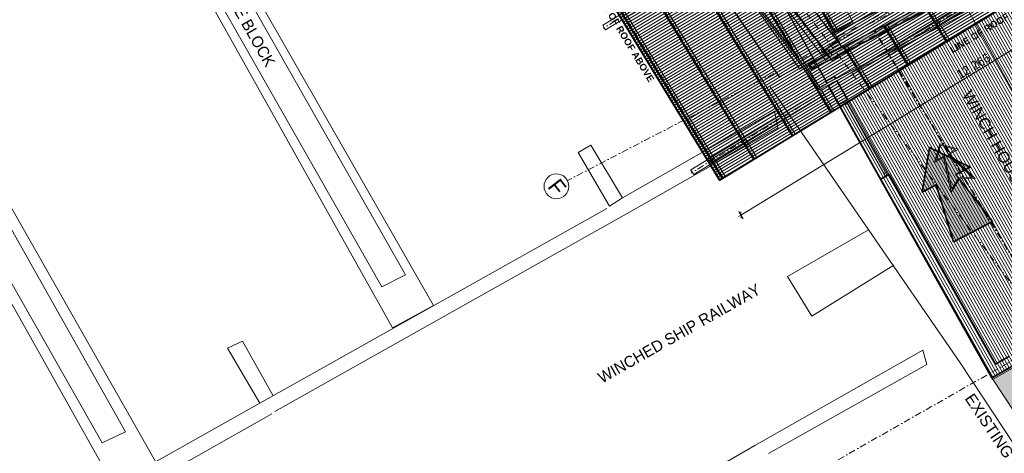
# Model space of a CAD drawing. Header units: millimetres. Extents: x -738537 to 1850049, y -250217 to 604013.
# Tile 195 of 204: x -159776 to -137968, y 477033 to 486626. Entities that reach past the tile are written whole.
import ezdxf

# ---------------------------------------------------------------- set-up
doc = ezdxf.new("R2010")
doc.units = ezdxf.units.MM
doc.header["$MEASUREMENT"] = 0
doc.set_wipeout_variables(frame=1)
for name, pattern in [('Dashed', [280, 140, -140]), ('Dot & Dashed', [280, 150, -60, 0, -70]), ('Hidden Line', [140, 100, -40]), ('Long Dashed', [700, 400, -300]), ('Wipeout_Contour', [1000, 0, -1000])]:
    doc.linetypes.add(name, pattern=pattern)
for name, color, linetype, lineweight in [('0_Pen_No__1', 214, 'Continuous', 35), ('0_Pen_No__128', 9, 'Continuous', 0), ('0_Pen_No__161', 1, 'Continuous', 5), ('0_Pen_No__2', 1, 'Continuous', 25), ('0_Pen_No__3', 30, 'Continuous', 15), ('0_Pen_No__4', 5, 'Continuous', 5), ('0_Pen_No__5', 4, 'Continuous', 5), ('0_Pen_No__6', 7, 'Continuous', 5), ('0_Pen_No__69', 255, 'Continuous', 20), ('0_Pen_No__8', 255, 'Continuous', 0), ('0_Pen_No__90', 255, 'Continuous', 20), ('A_SITE 3D_Pen_No__128', 9, 'Continuous', 0)]:
    doc.layers.add(name, color=color, linetype=linetype, lineweight=lineweight)
for name, color, linetype, lineweight, true_color in [('0_Pen_No__168', 7, 'Continuous', 5, 0x996633), ('0_Pen_No__171', 7, 'Continuous', 0, 0xdadada), ('0_Pen_No__7', 7, 'Continuous', 5, 0x9f07ff), ('A_SITE 3D_Pen_No__31', 7, 'Continuous', 0, 0xb7ffa6)]:
    doc.layers.add(name, color=color, linetype=linetype, lineweight=lineweight, true_color=true_color)
doc.styles.add('GENERATED_STYLE_1', font='GOTHIC.TTF')
doc.styles.add('GENERATED_STYLE_3', font='GOTHICB.TTF')
doc.styles.add('GENERATED_STYLE_5', font='swisscbo.ttf')
pattern_1 = [(0, (50185.63, -15960.66), (0, 400), [300, -100]), (0, (50485.63, -15860.66), (0, 400), [300, -100]), (0, (50385.63, -15760.66), (0, 400), [300, -100]), (0, (50285.63, -15660.66), (0, 400), [300, -100]), (90, (50385.63, -15960.66), (-400, 0), [300, -100]), (90, (50285.63, -15860.66), (-400, 0), [300, -100]), (90, (50185.63, -15760.66), (-400, 0), [300, -100]), (90, (50485.63, -15660.66), (-400, 0), [300, -100])]

msp = doc.modelspace()

# ---------------------------------------------------------------- hatches: boundary and pattern name
at = {"layer": '0_Pen_No__8', "linetype": 'Continuous', "lineweight": 0}
msp.add_hatch(color=255, dxfattribs=at).paths.add_polyline_path([(-138228.4, 482160.2), (-139038.7, 483200.9), (-138727.1, 483362), (-139626.5, 483801.6), (-139787.8, 482813.6), (-139476.2, 482974.7), (-139095.6, 481711.9)])
at = {"layer": 'A_SITE 3D_Pen_No__128', "linetype": 'Continuous', "lineweight": 0}
h = msp.add_hatch(dxfattribs=at)
h.set_pattern_fill('PATTERN__PAVING', color=9, style=0, pattern_type=2)
h.set_pattern_definition(pattern_1)
edge = h.paths.add_edge_path()
edge.add_line((-141658.9, 502906.5), (-133860, 489985.9))
edge.add_line((-133860, 489985.9), (-135892.4, 488937))
edge.add_line((-135892.4, 488937), (-135448, 485471.3))
edge.add_line((-135448, 485471.3), (-132557.5, 487200.5))
edge.add_line((-132557.5, 487200.5), (-130811.5, 484271.8))
edge.add_line((-130811.5, 484271.8), (-126376.5, 487704.9))
edge.add_line((-126376.5, 487704.9), (-122397.7, 482565))
edge.add_line((-122397.7, 482565), (-128475.3, 477860.3))
edge.add_arc((-127080.2, 476557.4), 1908.9, 136.95823, 163.56855)
edge.add_line((-128911.1, 477097.4), (-129104.2, 476054.7))
edge.add_line((-129104.2, 476054.7), (-128886.3, 471446.4))
edge.add_line((-128886.3, 471446.4), (-128671.9, 470453.3))
edge.add_line((-128671.9, 470453.3), (-127087.2, 466132.6))
edge.add_line((-127087.2, 466132.6), (-123461.5, 461877.5))
edge.add_arc((-122058, 465862.6), 4225, 250.59871, 274.27658)
edge.add_line((-121743, 461649.4), (-120509.4, 462059.7))
edge.add_line((-120509.4, 462059.7), (-119169.6, 462642))
edge.add_line((-119169.6, 462642), (-117334.4, 463681.6))
edge.add_line((-117334.4, 463681.6), (-116655.3, 464272.3))
edge.add_line((-116655.3, 464272.3), (-115250.2, 466224.8))
edge.add_line((-115250.2, 466224.8), (-115382.7, 466316.7))
edge.add_line((-115382.7, 466316.7), (-116768.9, 464372.3))
edge.add_line((-116768.9, 464372.3), (-117416.8, 463822))
edge.add_line((-117416.8, 463822), (-119178.8, 462846))
edge.add_line((-119178.8, 462846), (-120570.1, 462205.7))
edge.add_line((-120570.1, 462205.7), (-121737.7, 461826.2))
edge.add_arc((-121985.1, 465796.3), 3977.8, 250.6115, 273.56591, ccw=False)
edge.add_line((-123305.6, 462044.1), (-126795.2, 466254))
edge.add_line((-126795.2, 466254), (-128417.6, 470541.9))
edge.add_line((-128417.6, 470541.9), (-128658.6, 471458.9))
edge.add_line((-128658.6, 471458.9), (-128763.3, 476165.6))
edge.add_line((-128763.3, 476165.6), (-128607.6, 476977))
edge.add_arc((-126795.1, 476447.6), 1888.2, 136.80959, 163.71718, ccw=False)
edge.add_line((-128171.8, 477739.9), (-127416.2, 478324.8))
edge.add_line((-127416.2, 478324.8), (-125872.3, 477891.2))
edge.add_line((-125872.3, 477891.2), (-121158.3, 481540.3))
edge.add_line((-121158.3, 481540.3), (-121946.7, 482558.8))
edge.add_line((-121946.7, 482558.8), (-121956, 482551.6))
edge.add_line((-121956, 482551.6), (-129459.6, 492244.8))
edge.add_line((-129459.6, 492244.8), (-133676.8, 490076.3))
edge.add_line((-133676.8, 490076.3), (-141537.6, 502979.7))
edge.add_line((-141537.6, 502979.7), (-141658.9, 502906.5))
h = msp.add_hatch(dxfattribs=at)
h.set_pattern_fill('PATTERN__PAVING', color=9, style=0, pattern_type=2)
h.set_pattern_definition(pattern_1)
edge = h.paths.add_edge_path()
edge.add_line((-134798.5, 485864.5), (-134952.5, 485771.3))
edge.add_line((-134952.5, 485771.3), (-133467.4, 482166))
edge.add_line((-133467.4, 482166), (-134528.2, 480748.9))
edge.add_line((-134528.2, 480748.9), (-134625.5, 476527.8))
edge.add_line((-134625.5, 476527.8), (-135187.5, 470635.7))
edge.add_line((-135187.5, 470635.7), (-132646.6, 464017.7))
edge.add_arc((-135258.4, 464219.2), 2619.5, 250.53805, 355.58873, ccw=False)
edge.add_line((-136131.2, 461749.3), (-141072.5, 462768.2))
edge.add_line((-141072.5, 462768.2), (-141415.1, 462573.2))
edge.add_line((-141415.1, 462573.2), (-136102.1, 461559.6))
edge.add_arc((-135259.4, 464283.2), 2851, 252.80799, 353.40516)
edge.add_line((-132427.3, 463955.8), (-134901.7, 470645.9))
edge.add_line((-134901.7, 470645.9), (-134417.8, 476543.8))
edge.add_line((-134417.8, 476543.8), (-134318.1, 480676.5))
edge.add_line((-134318.1, 480676.5), (-133276.3, 482125.9))
edge.add_line((-133276.3, 482125.9), (-134798.5, 485864.5))
at = {"layer": 'A_SITE 3D_Pen_No__31', "linetype": 'Continuous', "lineweight": 0, "true_color": 0xb7ffa6}
msp.add_hatch(color=71, dxfattribs=at).paths.add_polyline_path([(-138247.8, 478704.2), (-135176.8, 474046.2), (-141089.8, 462790.7), (-136131.2, 461749.3, 0.4934536), (-132659.5, 464009.4), (-135176, 470636.6), (-134625.5, 476527.8), (-134528.2, 480748.9), (-133467.4, 482166), (-134731.4, 485863.9), (-135382.2, 485473.1), (-134790.1, 480610.5)])

# ---------------------------------------------------------------- linework, layer by layer
at = {"layer": '0_Pen_No__1', "color": 7, "linetype": 'Continuous', "lineweight": 35}
for p, q in [((-141531.3, 484812), (-141636, 484753.3)), ((-141531.3, 484812), (-141636, 484753.3)), ((-141487.7, 484836.4), (-141531.3, 484812)), ((-141487.7, 484836.4), (-141531.3, 484812)), ((-141487.7, 484836.4), (-141531.3, 484812)), ((-141444.1, 484860.8), (-141487.7, 484836.4)), ((-141444.1, 484860.8), (-141487.7, 484836.4)), ((-140602.8, 483154.3), (-140707.5, 483095.7)), ((-140602.8, 483154.3), (-140707.5, 483095.7)), ((-140559.2, 483178.7), (-140602.8, 483154.3)), ((-140559.2, 483178.7), (-140602.8, 483154.3)), ((-140559.2, 483178.7), (-140602.8, 483154.3)), ((-140515.6, 483203.2), (-140559.2, 483178.7)), ((-140515.6, 483203.2), (-140559.2, 483178.7))]:
    msp.add_line(p, q, dxfattribs=at)
for points in [[(-141730.1, 485371.5), (-141922, 485264)], [(-141922, 485264), (-141636, 484753.3)], [(-141444.1, 484860.8), (-141730.1, 485371.5)], [(-140707.5, 483095.7), (-138247.8, 478704.2)], [(-138163.8, 479004.4), (-140515.6, 483203.2)], [(-137867.8, 479171.8), (-138163.8, 479004.4)], [(-138247.8, 478704.2), (-137759.5, 478980.2)]]:
    msp.add_lwpolyline(points, dxfattribs=at)
msp.add_lwpolyline([(-138228.4, 482160.2), (-139095.6, 481711.9), (-139476.2, 482974.7), (-139787.8, 482813.6), (-139626.5, 483801.6), (-138727.1, 483362), (-139038.7, 483200.9)], close=True, dxfattribs=at)
at = {"layer": '0_Pen_No__128', "color": 9, "linetype": 'Continuous', "lineweight": 0}
for p, q in [((-164835.1, 491031.4), (-156770.4, 476853.6)), ((-164929.9, 490789.9), (-157433.6, 477509.3)), ((-157706.1, 476344.6), (-165666.4, 490493.9)), ((-157947, 477261.6), (-165468.9, 490480.1)), ((-143061.1, 484603.5), (-146427, 482683)), ((-142980.3, 484236.4), (-143061.1, 484603.5)), ((-146389.6, 482304.7), (-142980.3, 484236.4)), ((-147406.2, 483686.8), (-147125.4, 483851.6)), ((-147125.4, 483851.6), (-146427, 482683)), ((-146708.8, 482504.2), (-147406.2, 483686.8)), ((-146427, 482683), (-146708.8, 482504.2)), ((-154455.3, 478138.4), (-146774.4, 482447.1)), ((-146389.6, 482304.7), (-154127.5, 477959.7)), ((-151230.6, 480983.1), (-151752.6, 480714.7)), ((-150611.8, 480302.1), (-151518.2, 479805.2)), ((-155171.4, 479357.8), (-154841.7, 479512.1)), ((-154455.3, 478138.4), (-155171.4, 479357.8)), ((-154841.7, 479512.1), (-154163.1, 478302.3)), ((-139771.9, 479313.6), (-143491.1, 477205)), ((-139680.6, 478995.3), (-139771.9, 479313.6)), ((-143191.5, 477028.2), (-139680.6, 478995.3)), ((-159662.3, 475226.2), (-154455.3, 478138.4)), ((-182871.9, 461744), (-154193.1, 477902.6)), ((-157433.6, 477509.3), (-157947, 477261.6)), ((-150105.1, 473426.7), (-143491.1, 477205))]:
    msp.add_line(p, q, dxfattribs=at)
at = {"layer": '0_Pen_No__171', "color": 9, "linetype": 'Continuous', "lineweight": 0}
for p, q in [((-142769.9, 480947), (-140975.7, 481977.5)), ((-142228.7, 480065.8), (-140413.6, 481194.1)), ((-142228.7, 480065.8), (-142769.9, 480947))]:
    msp.add_line(p, q, dxfattribs=at)
at = {"layer": '0_Pen_No__3', "color": 7, "linetype": 'Continuous', "lineweight": 15}
for p, q in [((-140515.6, 483203.2), (-141444.1, 484860.8)), ((-140707.5, 483095.7), (-141636, 484753.3))]:
    msp.add_line(p, q, dxfattribs=at)
msp.add_lwpolyline([(-161459.3, 523616.4), (-162528.4, 524819), (-165486.5, 522193.5), (-164417.7, 520986.2), (-165655.5, 519885.8), (-158661.4, 512020.6), (-161000.3, 509940.8), (-160550.1, 509434.5), (-160072.2, 509869.7), (-146311.3, 491713.3), (-146288.8, 491683.7), (-141875.7, 485860.3), (-134132.3, 489842.1), (-149778.1, 515524.1), (-150456.9, 515110.5), (-159275.2, 525087.2), (-159407, 524970.1), (-159640.9, 525233.1)], close=True, dxfattribs=at)
at = {"layer": '0_Pen_No__4', "color": 7, "linetype": 'Continuous', "lineweight": 5}
for p, q in [((-139395.1, 483879.1), (-139510.9, 483464.9)), ((-139377.7, 483848.3), (-139470.6, 483516.3)), ((-139395.1, 483879.1), (-138980.9, 483763.2)), ((-139377.7, 483848.3), (-139045.7, 483755.4)), ((-139045.7, 483755.4), (-139221.3, 483656.6)), ((-138980.9, 483763.2), (-139179.7, 483651.4)), ((-139510.9, 483464.9), (-139312.2, 483576.8)), ((-139470.6, 483516.3), (-139295, 483615.1)), ((-139312.2, 483576.8), (-139143.3, 482811.8)), ((-139295, 483615.1), (-139132, 482876.3)), ((-139221.3, 483656.6), (-138674.3, 483133.8)), ((-139179.7, 483651.4), (-138613.3, 483110.1)), ((-139143.3, 482811.8), (-138958.2, 483102.9)), ((-139132, 482876.3), (-138972.2, 483127.7)), ((-138972.2, 483127.7), (-138674.3, 483133.8)), ((-138958.2, 483102.9), (-138613.3, 483110.1))]:
    msp.add_line(p, q, dxfattribs=at)
at = {"layer": '0_Pen_No__5', "color": 7, "linetype": 'Dot & Dashed', "lineweight": 5}
for p, q in [((-147643.2, 483067.2), (-147643.2, 483067.2)), ((-147643.2, 483067.2), (-147643.2, 483067.2)), ((-131537.2, 482643.7), (-141668.6, 476878.3)), ((-131537.2, 482643.7), (-141668.6, 476878.3))]:
    msp.add_line(p, q, dxfattribs=at)
at = {"layer": '0_Pen_No__5', "color": 7, "linetype": 'Continuous', "lineweight": 5}
msp.add_circle((-147887.4, 482940.7), 275, dxfattribs=at)
msp.add_circle((-147887.4, 482940.7), 275, dxfattribs=at)
at = {"layer": '0_Pen_No__5', "color": 7, "linetype": 'Dot & Dashed', "lineweight": 5}
msp.add_point((-147643.2, 483067.2), dxfattribs=at)
msp.add_point((-147643.2, 483067.2), dxfattribs=at)
msp.add_point((-147643.2, 483067.2), dxfattribs=at)
msp.add_point((-147643.2, 483067.2), dxfattribs=at)
at = {"layer": '0_Pen_No__6', "color": 7, "linetype": 'Continuous', "lineweight": 5}
for p, q in [((-140110.3, 485614.7), (-140108.4, 485615.9)), ((-140108.4, 485615.9), (-140106.7, 485616.9)), ((-140106.7, 485616.9), (-140093.3, 485625)), ((-140093.3, 485625), (-140091.5, 485626.2)), ((-140091.5, 485626.2), (-140038, 485658.7)), ((-140964.3, 485094.4), (-140962.4, 485095.6)), ((-140962.4, 485095.6), (-140960.7, 485096.6)), ((-140960.7, 485096.6), (-140947.3, 485104.8)), ((-140947.3, 485104.8), (-140945.5, 485105.9)), ((-140945.5, 485105.9), (-140892, 485138.4)), ((-141494.7, 484746.5), (-141531.3, 484812)), ((-141487.7, 484836.4), (-141451, 484771)), ((-141818.3, 484574.2), (-141816.4, 484575.3)), ((-141816.4, 484575.3), (-141814.7, 484576.3)), ((-141814.7, 484576.3), (-141801.3, 484584.5)), ((-141801.3, 484584.5), (-141799.5, 484585.6)), ((-141799.5, 484585.6), (-141746.1, 484618.2)), ((-141451, 484771), (-141494.7, 484746.5)), ((-140639.5, 483219.7), (-141494.7, 484746.5)), ((-141451, 484771), (-140595.8, 483244.2)), ((-142670.2, 484050.4), (-142668.3, 484051.6)), ((-142668.3, 484051.6), (-142666.6, 484052.6)), ((-142666.6, 484052.6), (-142653.2, 484060.7)), ((-142653.2, 484060.7), (-142651.3, 484061.9)), ((-142651.3, 484061.9), (-142597.9, 484094.4)), ((-143524.2, 483530.1), (-143522.3, 483531.3)), ((-143522.3, 483531.3), (-143520.6, 483532.3)), ((-143520.6, 483532.3), (-143507.2, 483540.5)), ((-143507.2, 483540.5), (-143505.3, 483541.6)), ((-143505.3, 483541.6), (-143451.9, 483574.1)), ((-144215.7, 483103.8), (-144213.8, 483104.9)), ((-144213.8, 483104.9), (-144212.1, 483105.9)), ((-144212.1, 483105.9), (-144198.7, 483114.1)), ((-144198.7, 483114.1), (-144196.9, 483115.2)), ((-144196.9, 483115.2), (-144143.4, 483147.8)), ((-140639.5, 483219.7), (-140595.8, 483244.2)), ((-140602.8, 483154.3), (-140639.5, 483219.7)), ((-140595.8, 483244.2), (-140559.2, 483178.7)), ((-143800, 482303.9), (-143852.2, 482272.1)), ((-143848.8, 482383.9), (-143751.3, 482223.8)), ((-143801.7, 482376), (-143798.3, 482231.7))]:
    msp.add_line(p, q, dxfattribs=at)
at = {"layer": '0_Pen_No__7', "color": 250, "linetype": 'Continuous', "lineweight": 5, "true_color": 0x3f3f3f}
for p, q in [((-138947.7, 479036.5), (-143154.6, 485140)), ((-138947.7, 479036.5), (-135606.9, 473976.9)), ((-135176.8, 474046.2), (-138247.8, 478704.2))]:
    msp.add_line(p, q, dxfattribs=at)
at = {"layer": '0_Pen_No__90', "color": 255, "linetype": 'Continuous', "lineweight": 20}
for p, q in [((-144910, 483300.6), (-144908.6, 483301.5)), ((-144880.4, 483252), (-144910, 483300.6)), ((-144846.1, 483199), (-144908.6, 483301.5)), ((-144896.7, 483242), (-144880.4, 483252)), ((-144893.5, 483236.7), (-144896.7, 483242)), ((-144877.2, 483246.7), (-144893.5, 483236.7)), ((-144847.6, 483198.1), (-144877.2, 483246.7)), ((-144847.6, 483198.1), (-144846.1, 483199))]:
    msp.add_line(p, q, dxfattribs=at)

# ---------------------------------------------------------------- texts
at = {"layer": '0_Pen_No__5', "color": 7, "linetype": 'Continuous', "lineweight": 5, "insert": (-148099.3, 482928.7), "char_height": 350, "attachment_point": 7, "rotation": 307.74362, "style": 'GENERATED_STYLE_1'}
msp.add_mtext('\\A1;{\\pql;\\fCentury Gothic|b0|i0|c0|p34;F}', dxfattribs=at)
msp.add_mtext('\\A1;{\\pql;\\fCentury Gothic|b0|i0|c0|p34;F}', dxfattribs=at)
at = {"layer": '0_Pen_No__6', "color": 7, "linetype": 'Continuous', "lineweight": 5, "char_height": 250, "attachment_point": 7}
for s, insert, rotation, style in [('\\A1;{\\pql;\\fCentury Gothic|b0|i0|c0|p34;EXISTING CONCRETE BLOCK}', (-156675.2, 489690.1), 299.65645, 'GENERATED_STYLE_1'), ('\\A1;{\\pql;\\fArial|b0|i0|c0|p34;WINCH HOUSE}', (-138910.1, 484971.4), 299.52118, 'GENERATED_STYLE_3'), ('\\A1;{\\pql;\\fCentury Gothic|b0|i0|c0|p34;RAILWAY}', (-144649.1, 479837.8), 29.50384, 'GENERATED_STYLE_1'), ('\\A1;{\\pql;\\fCentury Gothic|b0|i0|c0|p34;WINCHED SHIP }', (-146876.1, 478570.3), 29.50384, 'GENERATED_STYLE_1'), ('\\A1;{\\pql;\\fArial|b0|i0|c0|p34;EXISTING STONE RETAINING}', (-138857, 478245.7), 303.70703, 'GENERATED_STYLE_3')]:
    msp.add_mtext(s, dxfattribs=dict(at, insert=insert, rotation=rotation, style=style))

# ---------------------------------------------------------------- next in the draw order: wipeouts: each hides what was drawn before it
at = {"color": 254, "linetype": 'Wipeout_Contour', "lineweight": 0, "ltscale": 4357763.73173579}
msp.add_wipeout([(-149231.7, 495566.4), (-151654.9, 493828.1), (-149846.7, 491292.2), (-147885.5, 492689.7), (-147704.9, 492818.4), (-142495, 485532.1), (-141870.4, 485853.3), (-149134.5, 495438.3)], dxfattribs=at)

# ---------------------------------------------------------------- next in the draw order: linework, layer by layer
at = {"layer": '0_Pen_No__1', "color": 7, "linetype": 'Long Dashed', "lineweight": 35}
msp.add_line((-160444, 509624.4), (-144264.2, 483065.7), dxfattribs=at)
at = {"layer": '0_Pen_No__128', "color": 9, "linetype": 'Continuous', "lineweight": 0}
for p, q in [((-158730.9, 494512), (-150611.8, 480302.1)), ((-158783.3, 494267.6), (-151230.6, 480983.1)), ((-151518.2, 479805.2), (-159519.5, 494077.9)), ((-151752.6, 480714.7), (-159312.8, 493992.6))]:
    msp.add_line(p, q, dxfattribs=at)
at = {"layer": '0_Pen_No__3', "color": 7, "linetype": 'Continuous', "lineweight": 15}
msp.add_lwpolyline([(-149231.7, 495566.4), (-151654.9, 493828.1), (-149846.7, 491292.2), (-147885.5, 492689.7), (-147704.9, 492818.4), (-142495, 485532.1), (-141870.4, 485853.3), (-149134.5, 495438.3)], close=True, dxfattribs=at)
at = {"layer": '0_Pen_No__4', "color": 7, "linetype": 'Continuous', "lineweight": 5}
msp.add_circle((-142205.2, 485615.6), 50, dxfattribs=at)

# ---------------------------------------------------------------- next in the draw order: wipeouts: each hides what was drawn before it
at = {"color": 254, "linetype": 'Wipeout_Contour', "lineweight": 0, "ltscale": 3274114.801400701}
msp.add_wipeout([(-149340.7, 495713.2), (-141882.9, 485858.3), (-134439.9, 489683.9), (-140343.8, 499375), (-143093.9, 497699.8), (-144273.6, 499635.7)], dxfattribs=at)

# ---------------------------------------------------------------- next in the draw order: hatches: boundary and pattern name
at = {"layer": '0_Pen_No__128', "linetype": 'Continuous', "lineweight": 0}
h = msp.add_hatch(dxfattribs=at)
h.set_pattern_fill('PATTERN__TILES_ANGLED', color=9, style=0, pattern_type=2)
h.set_pattern_definition([(31.22, (-141300, 493150), (-207350, 342060), []), (121.22, (-141300, 493150), (342060, 207350), [])])
h.paths.add_polyline_path([(-149340.7, 495713.2), (-141882.9, 485858.3), (-134439.9, 489683.9), (-140343.8, 499375), (-143093.9, 497699.8), (-144273.6, 499635.7)])
msp.add_hatch(color=9, dxfattribs=at).paths.add_polyline_path([(-135892.4, 488937), (-142171.7, 485709.9), (-142305.1, 485641.3), (-142243.5, 485521.5), (-135830.9, 488817.2)])
at = {"layer": '0_Pen_No__6', "linetype": 'Continuous', "lineweight": 5}
h = msp.add_hatch(dxfattribs=at)
h.set_pattern_fill('HATCH__PLY__', style=0, pattern_type=2)
h.set_pattern_definition([(298.89, (-137282, 484088), (26268, 14492), [])])
h.paths.add_polyline_path([(-138228.5, 478666.7), (-134790.1, 480610.5), (-135873.7, 488795.2), (-142105.8, 485592.3)])
h = msp.add_hatch(dxfattribs=at)
h.set_pattern_fill('PLYWOOD', style=0, pattern_type=2)
h.set_pattern_definition([(299.4566, (-137088.125, 483542.55), (52.2437, 29.50583), [])])
h.paths.add_polyline_path([(-141607.5, 484702.6), (-138247.8, 478704.2), (-134809.4, 480648), (-135813.5, 488232.4)])
at = {"layer": '0_Pen_No__7', "linetype": 'Continuous', "lineweight": 5, "true_color": 0x3f3f3f}
for points in [[(-141616.8, 486122.8), (-136880.9, 488558), (-136933.5, 488660.3), (-141669.4, 486225)], [(-142042.7, 486271), (-141857.7, 486026.9), (-141766, 486096.4), (-141951, 486340.5)]]:
    msp.add_hatch(color=250, dxfattribs=at).paths.add_polyline_path(points)

# ---------------------------------------------------------------- next in the draw order: linework, layer by layer
at = {"layer": '0_Pen_No__1', "color": 7, "linetype": 'Dot & Dashed', "lineweight": 35}
msp.add_line((-157791, 514205), (-135467, 477560.9), dxfattribs=at)
at = {"layer": '0_Pen_No__1', "color": 7, "linetype": 'Long Dashed', "lineweight": 35}
for p, q in [((-160444, 509624.4), (-144272.3, 483079.1)), ((-144272.3, 483079.1), (-133435.9, 489680.9))]:
    msp.add_line(p, q, dxfattribs=at)
at = {"layer": '0_Pen_No__1', "color": 7, "linetype": 'Continuous', "lineweight": 35}
for p, q in [((-141669.4, 486225), (-136933.5, 488660.3)), ((-141616.8, 486122.8), (-136880.9, 488558)), ((-141951, 486340.5), (-142042.7, 486271)), ((-141951, 486340.5), (-142042.7, 486271)), ((-141899.2, 486379.7), (-141951, 486340.5)), ((-141899.2, 486379.7), (-141951, 486340.5)), ((-141951, 486340.5), (-141766, 486096.4)), ((-141859.4, 486409.9), (-141899.2, 486379.7)), ((-141859.4, 486409.9), (-141899.2, 486379.7)), ((-141859.4, 486409.9), (-141899.2, 486379.7)), ((-142042.7, 486271), (-142134.3, 486201.5)), ((-142042.7, 486271), (-142134.3, 486201.5)), ((-142042.7, 486271), (-141857.7, 486026.9))]:
    msp.add_line(p, q, dxfattribs=at)
for points in [[(-135892.4, 488937), (-142171.7, 485709.9), (-142305.1, 485641.3), (-142243.5, 485521.5), (-135830.9, 488817.2)], [(-141607.5, 484702.6), (-138247.8, 478704.2), (-134809.4, 480648), (-135813.5, 488232.4)]]:
    msp.add_lwpolyline(points, close=True, dxfattribs=at)
for points in [[(-136986.1, 488762.6), (-141722, 486327.3)], [(-141564.2, 486020.5), (-136828.3, 488455.7)], [(-141674.4, 486165.8), (-141859.4, 486409.9)], [(-141722, 486327.3), (-141564.2, 486020.5)], [(-142134.3, 486201.5), (-141949.3, 485957.4)], [(-141949.3, 485957.4), (-141674.4, 486165.8)]]:
    msp.add_lwpolyline(points, dxfattribs=at)
at = {"layer": '0_Pen_No__168', "color": 25, "linetype": 'Continuous', "lineweight": 5, "true_color": 0x996633}
msp.add_lwpolyline([(-149340.7, 495713.2), (-141882.9, 485858.3), (-134439.9, 489683.9), (-140343.8, 499375), (-143093.9, 497699.8), (-144273.6, 499635.7)], close=True, dxfattribs=at)
at = {"layer": '0_Pen_No__2', "color": 7, "linetype": 'Continuous', "lineweight": 25}
for p, q in [((-142949, 485362.4), (-148047.4, 492804.3)), ((-138247.8, 478704.2), (-144399.4, 489731.2)), ((-142949, 485362.4), (-142196.4, 485782.3))]:
    msp.add_line(p, q, dxfattribs=at)
for points in [[(-142042.7, 486271), (-141951, 486340.5), (-141888.2, 486257.6), (-141979.8, 486188.1)], [(-141722, 486327.3), (-141619.7, 486379.9), (-141462.6, 486074.3), (-141558.7, 486024.9), (-141583.6, 486058.2), (-141769.5, 486302.9)], [(-141920.5, 486109.8), (-141828.8, 486179.2), (-141766, 486096.4), (-141857.7, 486026.9)]]:
    msp.add_lwpolyline(points, close=True, dxfattribs=at)
at = {"layer": '0_Pen_No__3', "color": 7, "linetype": 'Continuous', "lineweight": 15}
for p, q in [((-141859.4, 486409.9), (-145241.8, 490873)), ((-142134.3, 486201.5), (-145516.7, 490664.6)), ((-141671.6, 486162.1), (-141946.5, 485953.8)), ((-141942.3, 485948.2), (-141667.3, 486156.6)), ((-141771.4, 486305.4), (-141777, 486301.2)), ((-141777, 486301.2), (-141671.6, 486162.1)), ((-141556.4, 486021.7), (-141771.4, 486305.4)), ((-141667.3, 486156.6), (-141561.9, 486017.5)), ((-142051.9, 486092.8), (-142057.5, 486088.6)), ((-142057.5, 486088.6), (-141842.5, 485804.9)), ((-141946.5, 485953.8), (-142051.9, 486092.8)), ((-141836.9, 485809.1), (-141942.3, 485948.2)), ((-141561.9, 486017.5), (-141556.4, 486021.7)), ((-141842.5, 485804.9), (-141836.9, 485809.1)), ((-141842.5, 485804.9), (-141836.9, 485809.1))]:
    msp.add_line(p, q, dxfattribs=at)
at = {"layer": '0_Pen_No__3', "color": 7, "linetype": 'Hidden Line', "lineweight": 15}
for points in [[(-142051.9, 485136.3), (-146229, 490681.9)], [(-146260.9, 490657.8), (-142063.5, 485085.2)], [(-142063.5, 485085.2), (-136698.1, 487878.7)], [(-136716.6, 487914.2), (-142051.9, 485136.3)]]:
    msp.add_lwpolyline(points, dxfattribs=at)
at = {"layer": '0_Pen_No__3', "color": 7, "linetype": 'Continuous', "lineweight": 15}
msp.add_lwpolyline([(-138228.5, 478666.7), (-134790.1, 480610.5), (-135873.7, 488795.2), (-142105.8, 485592.3)], close=True, dxfattribs=at)
at = {"layer": '0_Pen_No__4', "color": 7, "linetype": 'Continuous', "lineweight": 5}
for p, q in [((-141779.1, 486367.2), (-142524, 487800.7)), ((-142497.4, 487814.6), (-141752.5, 486381)), ((-141752.5, 486381), (-141335.4, 486597.7)), ((-141321.6, 486571.1), (-141738.6, 486354.4)), ((-141335.4, 486597.7), (-141321.6, 486571.1)), ((-141765.2, 486340.6), (-141779.1, 486367.2)), ((-141738.6, 486354.4), (-141765.2, 486340.6))]:
    msp.add_line(p, q, dxfattribs=at)
at = {"layer": '0_Pen_No__4', "color": 7, "linetype": 'Dashed', "lineweight": 5}
msp.add_lwpolyline([(-133797, 489461), (-133796.9, 489460.9), (-144272.3, 483079.1), (-144272.4, 483079.2), (-160443.9, 509624.3), (-160444, 509624.4), (-149968.6, 516006.1), (-149968.5, 516006)], close=True, dxfattribs=at)
at = {"layer": '0_Pen_No__4', "color": 7, "linetype": 'Continuous', "lineweight": 5}
msp.add_lwpolyline([(-142537.8, 487827.3), (-140564.1, 488852.9), (-140287.6, 488320.9), (-141817.7, 487525.8), (-141321.6, 486571.1), (-141765.2, 486340.6)], close=True, dxfattribs=at)
at = {"layer": '0_Pen_No__5', "color": 7, "linetype": 'Dot & Dashed', "lineweight": 5}
for p, q in [((-170943, 524499.7), (-136359.9, 478867.9)), ((-131382.3, 491487.8), (-147643.2, 483067.2))]:
    msp.add_line(p, q, dxfattribs=at)
at = {"layer": '0_Pen_No__6', "color": 7, "linetype": 'Continuous', "lineweight": 5}
for p, q in [((-139184, 486179), (-155355.7, 512724.2)), ((-139256.3, 486135), (-155428, 512680.2)), ((-139254.4, 486136.1), (-155426.1, 512681.3)), ((-139252.7, 486137.1), (-155424.4, 512682.4)), ((-139239.3, 486145.3), (-155411, 512690.5)), ((-139237.4, 486146.4), (-155409.1, 512691.7)), ((-140110.3, 485614.7), (-156282, 512159.9)), ((-140108.4, 485615.9), (-156280.1, 512161.1)), ((-140106.7, 485616.9), (-156278.4, 512162.1)), ((-140093.3, 485625), (-156265, 512170.3)), ((-140091.5, 485626.2), (-156263.1, 512171.4)), ((-140038, 485658.7), (-156209.7, 512203.9)), ((-140964.3, 485094.4), (-157136, 511639.7)), ((-140962.4, 485095.6), (-157134.1, 511640.8)), ((-140960.7, 485096.6), (-157132.4, 511641.8)), ((-140947.3, 485104.8), (-157119, 511650)), ((-140945.5, 485105.9), (-157117.1, 511651.1)), ((-140892, 485138.4), (-157063.7, 511683.7)), ((-141818.3, 484574.2), (-157990, 511119.4)), ((-141816.4, 484575.3), (-157988.1, 511120.5)), ((-141814.7, 484576.3), (-157986.4, 511121.6)), ((-141801.3, 484584.5), (-157973, 511129.7)), ((-141799.5, 484585.6), (-157971.1, 511130.9)), ((-141746.1, 484618.2), (-157917.7, 511163.4)), ((-142670.2, 484050.4), (-158844, 510599.1)), ((-142668.3, 484051.6), (-158842.1, 510600.3)), ((-142666.6, 484052.6), (-158840.4, 510601.3)), ((-142653.2, 484060.7), (-158827, 510609.5)), ((-142651.3, 484061.9), (-158825.1, 510610.6)), ((-142597.9, 484094.4), (-158771.7, 510643.1)), ((-143507.2, 483540.5), (-159681, 510089.2)), ((-143505.3, 483541.6), (-159679.1, 510090.3)), ((-143451.9, 483574.1), (-159625.7, 510122.9)), ((-143524.2, 483530.1), (-159698, 510078.9)), ((-143522.3, 483531.3), (-159696.1, 510080)), ((-143520.6, 483532.3), (-159694.4, 510081)), ((-144215.7, 483103.8), (-160391.8, 509656.2)), ((-144213.8, 483104.9), (-160389.9, 509657.3)), ((-144212.1, 483105.9), (-160388.2, 509658.4)), ((-144198.7, 483114.1), (-160374.8, 509666.5)), ((-144196.9, 483115.2), (-160372.9, 509667.7)), ((-144143.4, 483147.8), (-160319.5, 509700.2)), ((-141925.4, 485734.3), (-159743.8, 509275.9)), ((-141781.9, 485843), (-159600.3, 509384.5)), ((-141944.5, 486439.5), (-145236.3, 490783)), ((-145196.5, 490813.2), (-141904.7, 486469.7)), ((-141944.5, 486439.5), (-141904.7, 486469.7)), ((-141899.2, 486379.7), (-141944.5, 486439.5)), ((-141904.7, 486469.7), (-141859.4, 486409.9)), ((-139256.3, 486135), (-139254.4, 486136.1)), ((-139254.4, 486136.1), (-139252.7, 486137.1)), ((-139252.7, 486137.1), (-139239.3, 486145.3)), ((-139239.3, 486145.3), (-139237.4, 486146.4)), ((-139237.4, 486146.4), (-139184, 486179)), ((-141925.4, 485734.3), (-141781.9, 485843))]:
    msp.add_line(p, q, dxfattribs=at)
at = {"layer": '0_Pen_No__6', "color": 7, "linetype": 'Dot & Dashed', "lineweight": 5}
for p, q in [((-139229.6, 486151.2), (-155401.3, 512696.5)), ((-140083.6, 485631), (-156255.3, 512176.2)), ((-140937.6, 485110.7), (-157109.3, 511655.9)), ((-141791.6, 484590.4), (-157963.3, 511135.7)), ((-142643.5, 484066.7), (-158817.3, 510615.4)), ((-143497.5, 483546.4), (-159671.3, 510095.1))]:
    msp.add_line(p, q, dxfattribs=at)
at = {"layer": '0_Pen_No__69', "color": 255, "linetype": 'Dot & Dashed', "lineweight": 20}
for p, q in [((-144189, 483120), (-160365.1, 509672.5)), ((-141855.7, 485791.4), (-159674.2, 509333)), ((-136059.6, 493016.1), (-146846.8, 486441.5)), ((-145969.8, 491303.3), (-141946.1, 486031.6)), ((-134108, 489814), (-144895.1, 483239.4)), ((-134183.3, 489938.4), (-141975.3, 485903.4))]:
    msp.add_line(p, q, dxfattribs=at)
at = {"layer": '0_Pen_No__90', "color": 255, "linetype": 'Continuous', "lineweight": 20}
for p, q in [((-136090.9, 493067.3), (-146860.2, 486503.6)), ((-136028.4, 492964.9), (-146797.7, 486401.1)), ((-134139.2, 489865.2), (-144908.6, 483301.5)), ((-134192.4, 490001.3), (-141984.4, 485966.2)), ((-134137.2, 489894.7), (-141929.2, 485859.7)), ((-134076.8, 489762.7), (-144846.1, 483199)), ((-143997.7, 488637.2), (-141985.8, 486001.3)), ((-141906.3, 486062), (-143918.2, 488697.8)), ((-146861.7, 486502.7), (-146860.2, 486503.6)), ((-146832, 486454.1), (-146861.7, 486502.7)), ((-146797.7, 486401.1), (-146860.2, 486503.6)), ((-146848.4, 486444.2), (-146832, 486454.1)), ((-146845.2, 486438.9), (-146848.4, 486444.2)), ((-146828.8, 486448.8), (-146845.2, 486438.9)), ((-146799.2, 486400.2), (-146828.8, 486448.8)), ((-146799.2, 486400.2), (-146797.7, 486401.1)), ((-142019.9, 485947.8), (-142021.4, 485947.1)), ((-142021.4, 485947.1), (-141966.2, 485840.5)), ((-141985.9, 485965.4), (-142019.9, 485947.8)), ((-141993.7, 485897.3), (-142019.9, 485947.8)), ((-141959.7, 485914.9), (-141993.7, 485897.3)), ((-141990.8, 485891.8), (-141956.9, 485909.4)), ((-141964.7, 485841.3), (-141990.8, 485891.8)), ((-141984.4, 485966.2), (-141985.9, 485965.4)), ((-141985.9, 485965.4), (-141959.7, 485914.9)), ((-141985.8, 486001.3), (-141946.1, 486031.6)), ((-141929.2, 485859.7), (-141984.4, 485966.2)), ((-141956.9, 485909.4), (-141930.7, 485858.9)), ((-141946.1, 486031.6), (-141906.3, 486062)), ((-141966.2, 485840.5), (-141964.7, 485841.3)), ((-141930.7, 485858.9), (-141964.7, 485841.3)), ((-141930.7, 485858.9), (-141929.2, 485859.7))]:
    msp.add_line(p, q, dxfattribs=at)

# ---------------------------------------------------------------- next in the draw order: texts
at = {"layer": '0_Pen_No__6', "color": 7, "linetype": 'Continuous', "lineweight": 5, "char_height": 150, "attachment_point": 7, "style": 'GENERATED_STYLE_5'}
for insert, rotation in [((-147034.9, 487186.4), 301.35025), ((-139113.3, 485878.8), 31.35025)]:
    msp.add_mtext('\\A1;{\\pql;\\fArial|b1|i0|c0|p34;LINE OF ROOF ABOVE}', dxfattribs=dict(at, insert=insert, rotation=rotation))

# ---------------------------------------------------------------- next in the draw order: wipeouts: each hides what was drawn before it
at = {"color": 254, "linetype": 'Wipeout_Contour', "lineweight": 0, "ltscale": 2162656.721291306}
msp.add_wipeout([(-145988.2, 491286.7), (-141949.3, 485957.4), (-141857.7, 486026.9), (-145896.5, 491356.1)], dxfattribs=at)

# ---------------------------------------------------------------- next in the draw order: wipeouts: each hides what was drawn before it
at = {"color": 254, "linetype": 'Wipeout_Contour', "lineweight": 0, "ltscale": 2162784.468033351}
msp.add_wipeout([(-145896.5, 491356.1), (-141857.7, 486026.9), (-141766, 486096.4), (-145804.9, 491425.6)], dxfattribs=at)

# ---------------------------------------------------------------- next in the draw order: linework, layer by layer
at = {"layer": '0_Pen_No__3', "color": 7, "linetype": 'Continuous', "lineweight": 15}
msp.add_line((-141836.9, 485809.1), (-141942.3, 485948.2), dxfattribs=at)

# ---------------------------------------------------------------- next in the draw order: wipeouts: each hides what was drawn before it
at = {"color": 254, "linetype": 'Wipeout_Contour', "lineweight": 0, "ltscale": 2162912.305063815}
msp.add_wipeout([(-145804.9, 491425.6), (-141766, 486096.4), (-141674.4, 486165.8), (-145713.2, 491495.1)], dxfattribs=at)

# ---------------------------------------------------------------- next in the draw order: linework, layer by layer
at = {"layer": '0_Pen_No__3', "color": 7, "linetype": 'Continuous', "lineweight": 15}
for p, q in [((-142051.9, 486092.8), (-142057.5, 486088.6)), ((-142057.5, 486088.6), (-141842.5, 485804.9)), ((-141946.5, 485953.8), (-142051.9, 486092.8))]:
    msp.add_line(p, q, dxfattribs=at)
for points in [[(-141674.4, 486165.8), (-145713.2, 491495.1)], [(-145988.2, 491286.7), (-141949.3, 485957.4)], [(-141766, 486096.4), (-141674.4, 486165.8)], [(-141949.3, 485957.4), (-141857.7, 486026.9)], [(-141857.7, 486026.9), (-141766, 486096.4)]]:
    msp.add_lwpolyline(points, dxfattribs=at)

# ---------------------------------------------------------------- next in the draw order: wipeouts: each hides what was drawn before it
at = {"color": 254, "linetype": 'Wipeout_Contour', "lineweight": 0, "ltscale": 2150880.505805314}
msp.add_wipeout([(-141564.2, 486020.5), (-136828.3, 488455.7), (-136880.9, 488558), (-141616.8, 486122.8)], dxfattribs=at)

# ---------------------------------------------------------------- next in the draw order: wipeouts: each hides what was drawn before it
at = {"color": 254, "linetype": 'Wipeout_Contour', "lineweight": 0, "ltscale": 2151337.46385928}
msp.add_wipeout([(-141616.8, 486122.8), (-136880.9, 488558), (-136933.5, 488660.3), (-141669.4, 486225)], dxfattribs=at)

# ---------------------------------------------------------------- next in the draw order: linework, layer by layer
at = {"layer": '0_Pen_No__3', "color": 7, "linetype": 'Continuous', "lineweight": 15}
msp.add_line((-141561.9, 486017.5), (-141556.4, 486021.7), dxfattribs=at)

# ---------------------------------------------------------------- next in the draw order: wipeouts: each hides what was drawn before it
at = {"color": 254, "linetype": 'Wipeout_Contour', "lineweight": 0, "ltscale": 2151794.423209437}
msp.add_wipeout([(-141669.4, 486225), (-136933.5, 488660.3), (-136986.1, 488762.6), (-141722, 486327.3)], dxfattribs=at)

# ---------------------------------------------------------------- next in the draw order: hatches: boundary and pattern name
at = {"layer": '0_Pen_No__7', "linetype": 'Continuous', "lineweight": 5, "true_color": 0x3f3f3f}
h = msp.add_hatch(dxfattribs=at)
h.set_pattern_fill('STEEL', color=250, style=0, pattern_type=2)
h.set_pattern_definition([(352.743617, (433276.26, 499609), (28.419635, 223.19795), []), (352.743617, (433285.73, 499683.4), (28.419635, 223.19795), [])])
h.paths.add_polyline_path([(-142057.5, 486088.6), (-141842.5, 485804.9), (-141836.9, 485809.1), (-141942.3, 485948.2), (-141667.3, 486156.6), (-141561.9, 486017.5), (-141556.4, 486021.7), (-141771.4, 486305.4), (-141777, 486301.2), (-141671.6, 486162.1), (-141946.5, 485953.8), (-142051.9, 486092.8)])

# ---------------------------------------------------------------- next in the draw order: linework, layer by layer
at = {"layer": '0_Pen_No__3', "color": 7, "linetype": 'Continuous', "lineweight": 15}
for p, q in [((-141671.6, 486162.1), (-141946.5, 485953.8)), ((-141942.3, 485948.2), (-141667.3, 486156.6)), ((-141771.4, 486305.4), (-141777, 486301.2)), ((-141777, 486301.2), (-141671.6, 486162.1)), ((-141556.4, 486021.7), (-141771.4, 486305.4)), ((-141667.3, 486156.6), (-141561.9, 486017.5))]:
    msp.add_line(p, q, dxfattribs=at)
for points in [[(-136986.1, 488762.6), (-141722, 486327.3)], [(-141564.2, 486020.5), (-136828.3, 488455.7)], [(-141669.4, 486225), (-141722, 486327.3)], [(-141616.8, 486122.8), (-141669.4, 486225)], [(-141564.2, 486020.5), (-141616.8, 486122.8)]]:
    msp.add_lwpolyline(points, dxfattribs=at)
at = {"layer": '0_Pen_No__5', "color": 7, "linetype": 'Dot & Dashed', "lineweight": 5}
for p, q in [((-170943, 524499.7), (-136359.9, 478867.9)), ((-131382.3, 491487.8), (-147643.2, 483067.2))]:
    msp.add_line(p, q, dxfattribs=at)

# ---------------------------------------------------------------- next in the draw order: wipeouts: each hides what was drawn before it
at = {"color": 254, "linetype": 'Wipeout_Contour', "lineweight": 0, "ltscale": 2148172.714180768}
msp.add_wipeout([(-136716.6, 487914.2), (-142051.9, 485136.3), (-142063.5, 485085.2), (-136698.1, 487878.7)], dxfattribs=at)

# ---------------------------------------------------------------- next in the draw order: linework, layer by layer
at = {"layer": '0_Pen_No__3', "color": 7, "linetype": 'Continuous', "lineweight": 15}
for points in [[(-142063.5, 485085.2), (-136698.1, 487878.7)], [(-136716.6, 487914.2), (-142051.9, 485136.3)]]:
    msp.add_lwpolyline(points, dxfattribs=at)

# ---------------------------------------------------------------- next in the draw order: texts
at = {"layer": '0_Pen_No__6', "color": 7, "linetype": 'Continuous', "lineweight": 5, "insert": (-138947.8, 485300.8), "char_height": 200, "attachment_point": 7, "rotation": 31.35025, "style": 'GENERATED_STYLE_1'}
msp.add_mtext('\\A1;{\\pql;\\fCentury Gothic|b0|i0|c0|p34;12\xa0266}', dxfattribs=at)

# ---------------------------------------------------------------- next in the draw order: wipeouts: each hides what was drawn before it
at = {"color": 254, "linetype": 'Wipeout_Contour', "lineweight": 0, "ltscale": 2160124.261998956}
msp.add_wipeout([(-146260.9, 490657.8), (-142063.5, 485085.2), (-142051.9, 485136.3), (-146229, 490681.9)], dxfattribs=at)

# ---------------------------------------------------------------- next in the draw order: hatches: boundary and pattern name
at = {"layer": '0_Pen_No__6', "linetype": 'Continuous', "lineweight": 5}
h = msp.add_hatch(dxfattribs=at)
h.set_pattern_fill('PLYWOOD', style=0, pattern_type=2)
h.set_pattern_definition([(30.91126, (-145540.38, 496948.763), (-30.8226, 51.47784), [])])
h.paths.add_polyline_path([(-140835.3, 501014, -0.122241), (-144380.8, 499067.8, -0.0348558), (-146392.9, 498761.9, 0.0381227), (-148405.1, 498456.1, 0.1400123), (-152230.1, 496141.3), (-144272.4, 483079.1), (-133797, 489460.8)])

# ---------------------------------------------------------------- next in the draw order: linework, layer by layer
at = {"layer": '0_Pen_No__1', "color": 7, "linetype": 'Continuous', "lineweight": 35}
msp.add_lwpolyline([(-149968.6, 516006.1), (-160444, 509624.4), (-144272.3, 483079.1), (-133796.9, 489460.9)], close=True, dxfattribs=at)
msp.add_lwpolyline([(-140835.3, 501014, -0.122241), (-144380.8, 499067.8, -0.0348558), (-146392.9, 498761.9, 0.0381227), (-148405.1, 498456.1, 0.1400123), (-152230.1, 496141.3), (-144272.4, 483079.1), (-133797, 489460.8)], format="xyb", close=True, dxfattribs=at)
at = {"layer": '0_Pen_No__161', "color": 1, "linetype": 'Dashed', "lineweight": 5}
for points in [[(-134080.8, 489757.6), (-134363.5, 489612.2), (-141432.8, 485974.3), (-141774.5, 485715.3), (-160005.6, 509770.4), (-160426.5, 509387.1), (-167789, 517831.7), (-164294.1, 520938.8), (-165362.9, 522146.1), (-162404.8, 524771.6), (-161335.7, 523569.1), (-159386.3, 525311.6), (-150333.3, 515063.1), (-149723.6, 515434.6)], [(-134568.4, 489894.8), (-134521.3, 489919), (-141617.3, 486267.4), (-141696.8, 486207.1), (-159948.4, 510289.2), (-160398.1, 509879.6), (-167304.4, 517800.9), (-163807.6, 520909.7), (-164876.2, 522116.8), (-162433.6, 524284.8), (-161363.7, 523081.3), (-159415.1, 524823.1), (-150400.5, 514618.2), (-149838.7, 514960.5)]]:
    msp.add_lwpolyline(points, close=True, dxfattribs=at)
at = {"layer": '0_Pen_No__3', "color": 7, "linetype": 'Continuous', "lineweight": 15}
for points in [[(-142051.9, 485136.3), (-146229, 490681.9)], [(-146260.9, 490657.8), (-142063.5, 485085.2)]]:
    msp.add_lwpolyline(points, dxfattribs=at)
at = {"layer": '0_Pen_No__6', "color": 7, "linetype": 'Continuous', "lineweight": 5}
msp.add_line((-133324.6, 488685.6), (-143800, 482303.9), dxfattribs=at)

doc.saveas('drawing.dxf')
